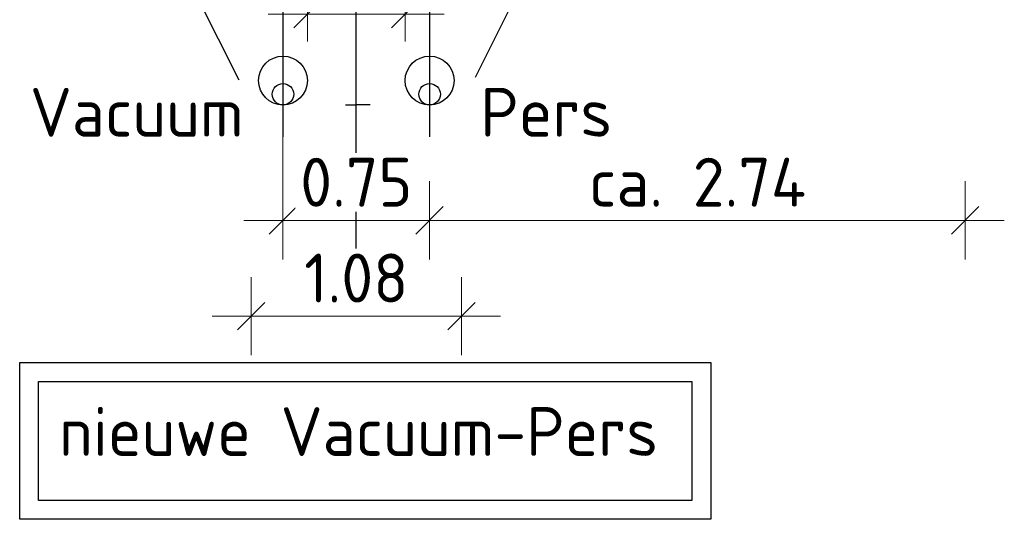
# Model space of a CAD drawing. Header units: metres. Extents: x 149234 to 159511, y 484155 to 486733.
# Tile 43 of 92: x 159161.09 to 159166.13, y 484428.64 to 484431.2. Entities that reach past the tile are written whole.
import ezdxf

# ---------------------------------------------------------------- set-up
doc = ezdxf.new("R2010")
doc.units = ezdxf.units.M
doc.linetypes.add('AM-AS', pattern=[16, 10, -2, 2, -2])
doc.linetypes.add('DASHED2', pattern=[0.375, 0.25, -0.125])
doc.layers.get('0').update_dxf_attribs({"lineweight": 25})
doc.layers.get('Defpoints').update_dxf_attribs({"color": 211, "lineweight": 25})
for name, color, linetype, lineweight in [('N-WE-AM-AS_WEG_GEBIEDSONTSLUITINGSWEG-G', 10, 'AM-AS', 18), ('N-WE-VH-KANTVERHARDING-G', 7, 'Continuous', 30), ('X-XX-AL-LEGENDA-S', 7, 'Continuous', 25), ('X-XX-AL-M', 7, 'Continuous', 18), ('X-XX-AL-T25', 7, 'Continuous', 25)]:
    doc.layers.add(name, color=color, linetype=linetype, lineweight=lineweight)
doc.styles.add('NLCS-ISO-M100-T25', font='NLCS-ISO.ttf')
doc.dimstyles.new('NLCS-M100-T25-SCHRAP-X_L2_H1', dxfattribs={"dimscale": 0.1, "dimtxt": 2.5, "dimasz": 1.4, "dimexe": 2, "dimexo": 2, "dimgap": 0.7, "dimtad": 1, "dimzin": 0, "dimdsep": 46, "dimtxsty": 'NLCS-ISO-M100-T25', "dimblk": 'OBLIQUE', "dimcen": 0, "dimdle": 2, "dimclrd": 256, "dimclre": 256, "dimclrt": 256, "dimadec": 1, "dimazin": 0, "dimtfac": 1, "dimtofl": 0, "dimtmove": 1, "dimatfit": 0, "dimldrblk": 'OBLIQUE', "dimfxl": 2, "dimfxlon": 1, "dimtfill": 1, "dimtfillclr": 254, "dimtolj": 1, "dimtzin": 0, "dimlwd": 18, "dimlwe": 18, "dimarcsym": 0})

# ---------------------------------------------------------------- blocks, each defined once
blk = doc.blocks.new('_Oblique')
at = {"color": 0, "linetype": 'ByBlock', "lineweight": -2}
blk.add_line((-0.5, -0.5), (0.5, 0.5), dxfattribs=at)
blk = doc.blocks.new('*D141')
at = {"layer": 'Defpoints', "color": 0, "transparency": 16777216}
for p in [(159162.5644, 484431.2241), (159162.5644, 484430.8843), (159163.0644, 484430.8843)]:
    blk.add_point(p, dxfattribs=at)
at = {"layer": 'X-XX-AL-M', "linetype": 'Continuous', "lineweight": 18, "transparency": 16777216}
for p, q in [((159162.5644, 484431.0843), (159162.5644, 484431.4241)), ((159163.0644, 484431.0843), (159163.0644, 484431.4241)), ((159163.2644, 484431.2241), (159162.3644, 484431.2241))]:
    blk.add_line(p, q, dxfattribs=at)
at = {"layer": 'X-XX-AL-M', "transparency": 16777216, "insert": (159162.8144, 484431.4191), "char_height": 0.25, "attachment_point": 5, "style": 'NLCS-ISO-M100-T25', "bg_fill": 3, "box_fill_scale": 1.1, "bg_fill_color": 256, "bg_fill_true_color": 13158600, "bg_fill_transparency": 0}
blk.add_mtext('\\A1;0.50', dxfattribs=at)
at = {"layer": 'X-XX-AL-M', "lineweight": 18, "transparency": 16777216, "xscale": 0.14, "yscale": 0.14, "zscale": 0.14, "rotation": 180}
blk.add_blockref('_Oblique', (159162.5644, 484431.2241), dxfattribs=at)
at = {"layer": 'X-XX-AL-M', "lineweight": 18, "transparency": 16777216, "xscale": 0.14, "yscale": 0.14, "zscale": 0.14}
blk.add_blockref('_Oblique', (159163.0644, 484431.2241), dxfattribs=at)
blk = doc.blocks.new('*D142')
at = {"layer": 'Defpoints', "color": 0, "transparency": 16777216}
for p in [(159162.4394, 484430.5963), (159163.1894, 484430.5963), (159162.4394, 484430.1692)]:
    blk.add_point(p, dxfattribs=at)
at = {"layer": 'X-XX-AL-LEGENDA-S', "linetype": 'Continuous', "lineweight": 18, "transparency": 16777216}
for p, q in [((159162.4394, 484430.3692), (159162.4394, 484429.9692)), ((159163.1894, 484430.3692), (159163.1894, 484429.9692)), ((159163.3894, 484430.1692), (159162.2394, 484430.1692))]:
    blk.add_line(p, q, dxfattribs=at)
at = {"layer": 'X-XX-AL-LEGENDA-S', "lineweight": 18, "transparency": 16777216, "xscale": 0.14, "yscale": 0.14, "zscale": 0.14, "rotation": 180}
blk.add_blockref('_Oblique', (159162.4394, 484430.1692), dxfattribs=at)
at = {"layer": 'X-XX-AL-LEGENDA-S', "lineweight": 18, "transparency": 16777216, "xscale": 0.14, "yscale": 0.14, "zscale": 0.14}
blk.add_blockref('_Oblique', (159163.1894, 484430.1692), dxfattribs=at)
at = {"layer": 'X-XX-AL-LEGENDA-S', "transparency": 16777216, "insert": (159162.8144, 484430.3642), "char_height": 0.25, "attachment_point": 5, "style": 'NLCS-ISO-M100-T25', "bg_fill": 3, "box_fill_scale": 1.1, "bg_fill_color": 256, "bg_fill_true_color": 13158600, "bg_fill_transparency": 0}
blk.add_mtext('\\A1;0.75', dxfattribs=at)
blk = doc.blocks.new('*D168')
at = {"layer": 'Defpoints', "color": 0, "transparency": 16777216}
for p in [(159162.2769, 484430.7593), (159163.3519, 484430.7593), (159163.3519, 484429.679)]:
    blk.add_point(p, dxfattribs=at)
at = {"layer": 'X-XX-AL-M', "linetype": 'Continuous', "lineweight": 18, "transparency": 16777216}
for p, q in [((159162.2769, 484429.879), (159162.2769, 484429.479)), ((159163.3519, 484429.879), (159163.3519, 484429.479)), ((159162.0769, 484429.679), (159163.5519, 484429.679))]:
    blk.add_line(p, q, dxfattribs=at)
at = {"layer": 'X-XX-AL-M', "lineweight": 18, "transparency": 16777216, "xscale": 0.14, "yscale": 0.14, "zscale": 0.14, "rotation": 180}
blk.add_blockref('_Oblique', (159162.2769, 484429.679), dxfattribs=at)
at = {"layer": 'X-XX-AL-M', "lineweight": 18, "transparency": 16777216, "xscale": 0.14, "yscale": 0.14, "zscale": 0.14}
blk.add_blockref('_Oblique', (159163.3519, 484429.679), dxfattribs=at)
at = {"layer": 'X-XX-AL-M', "transparency": 16777216, "insert": (159162.8144, 484429.874), "char_height": 0.25, "attachment_point": 5, "style": 'NLCS-ISO-M100-T25', "bg_fill": 3, "box_fill_scale": 1.1, "bg_fill_color": 256, "bg_fill_true_color": 13158600, "bg_fill_transparency": 0}
blk.add_mtext('\\A1;1.08', dxfattribs=at)
blk = doc.blocks.new('*D169')
at = {"layer": 'Defpoints', "color": 0, "transparency": 16777216}
for p in [(159161.3694, 484433.1682), (159161.3694, 484431.2023), (159162.4394, 484430.5963)]:
    blk.add_point(p, dxfattribs=at)
at = {"layer": 'X-XX-AL-LEGENDA-S', "linetype": 'Continuous', "lineweight": 18, "transparency": 16777216}
for p, q in [((159161.3694, 484432.9682), (159161.3694, 484433.3682)), ((159162.4394, 484432.9682), (159162.4394, 484433.3682)), ((159162.6394, 484433.1682), (159161.1694, 484433.1682))]:
    blk.add_line(p, q, dxfattribs=at)
at = {"layer": 'X-XX-AL-LEGENDA-S', "transparency": 16777216, "insert": (159161.7594, 484433.3632), "char_height": 0.25, "attachment_point": 5, "style": 'NLCS-ISO-M100-T25', "bg_fill": 3, "box_fill_scale": 1.1, "bg_fill_color": 256, "bg_fill_true_color": 13158600, "bg_fill_transparency": 0}
blk.add_mtext('\\A1;ca.1.07', dxfattribs=at)
at = {"layer": 'X-XX-AL-LEGENDA-S', "lineweight": 18, "transparency": 16777216, "xscale": 0.14, "yscale": 0.14, "zscale": 0.14, "rotation": 180}
blk.add_blockref('_Oblique', (159161.3694, 484433.1682), dxfattribs=at)
at = {"layer": 'X-XX-AL-LEGENDA-S', "lineweight": 18, "transparency": 16777216, "xscale": 0.14, "yscale": 0.14, "zscale": 0.14}
blk.add_blockref('_Oblique', (159162.4394, 484433.1682), dxfattribs=at)
blk = doc.blocks.new('*D170')
at = {"layer": 'Defpoints', "color": 0, "transparency": 16777216}
for p in [(159165.9294, 484431.2765), (159163.1894, 484430.5963), (159165.9294, 484430.1692)]:
    blk.add_point(p, dxfattribs=at)
at = {"layer": 'X-XX-AL-LEGENDA-S', "linetype": 'Continuous', "lineweight": 18, "transparency": 16777216}
for p, q in [((159163.1894, 484430.3692), (159163.1894, 484429.9692)), ((159165.9294, 484430.3692), (159165.9294, 484429.9692)), ((159162.9894, 484430.1692), (159166.1294, 484430.1692))]:
    blk.add_line(p, q, dxfattribs=at)
at = {"layer": 'X-XX-AL-LEGENDA-S', "lineweight": 18, "transparency": 16777216, "xscale": 0.14, "yscale": 0.14, "zscale": 0.14, "rotation": 180}
blk.add_blockref('_Oblique', (159163.1894, 484430.1692), dxfattribs=at)
at = {"layer": 'X-XX-AL-LEGENDA-S', "lineweight": 18, "transparency": 16777216, "xscale": 0.14, "yscale": 0.14, "zscale": 0.14}
blk.add_blockref('_Oblique', (159165.9294, 484430.1692), dxfattribs=at)
at = {"layer": 'X-XX-AL-LEGENDA-S', "transparency": 16777216, "insert": (159164.5594, 484430.3642), "char_height": 0.25, "attachment_point": 5, "style": 'NLCS-ISO-M100-T25', "bg_fill": 3, "box_fill_scale": 1.1, "bg_fill_color": 256, "bg_fill_true_color": 13158600, "bg_fill_transparency": 0}
blk.add_mtext('\\A1;ca. 2.74', dxfattribs=at)
blk = doc.blocks.new('*D172')
at = {"layer": 'Defpoints', "color": 0, "transparency": 16777216}
for p in [(159165.9294, 484433.1682), (159165.9294, 484431.0587), (159162.4394, 484430.5963)]:
    blk.add_point(p, dxfattribs=at)
at = {"layer": 'X-XX-AL-LEGENDA-S', "linetype": 'Continuous', "lineweight": 18, "transparency": 16777216}
for p, q in [((159162.4394, 484432.9682), (159162.4394, 484433.3682)), ((159165.9294, 484432.9682), (159165.9294, 484433.3682)), ((159162.2394, 484433.1682), (159166.1294, 484433.1682))]:
    blk.add_line(p, q, dxfattribs=at)
at = {"layer": 'X-XX-AL-LEGENDA-S', "lineweight": 18, "transparency": 16777216, "xscale": 0.14, "yscale": 0.14, "zscale": 0.14, "rotation": 180}
blk.add_blockref('_Oblique', (159162.4394, 484433.1682), dxfattribs=at)
at = {"layer": 'X-XX-AL-LEGENDA-S', "lineweight": 18, "transparency": 16777216, "xscale": 0.14, "yscale": 0.14, "zscale": 0.14}
blk.add_blockref('_Oblique', (159165.9294, 484433.1682), dxfattribs=at)
at = {"layer": 'X-XX-AL-LEGENDA-S', "transparency": 16777216, "insert": (159164.1844, 484433.3632), "char_height": 0.25, "attachment_point": 5, "style": 'NLCS-ISO-M100-T25', "bg_fill": 3, "box_fill_scale": 1.1, "bg_fill_color": 256, "bg_fill_true_color": 13158600, "bg_fill_transparency": 0}
blk.add_mtext('\\A1;ca. 3.49', dxfattribs=at)

msp = doc.modelspace()

# ---------------------------------------------------------------- linework, layer by layer
at = {"linetype": 'DASHED2', "ltscale": 5, "flags": 128}
for points in [[(159161.6538, 484432.0055), (159162.2769, 484430.7593), (159162.8144, 484430.7593)], [(159163.9816, 484432.0189), (159163.3519, 484430.7593), (159162.8144, 484430.7593)]]:
    msp.add_lwpolyline(points, dxfattribs=at)
at = {"layer": 'Defpoints', "color": 215, "true_color": 0xa953a0}
for p, q in [((159162.8144, 484429.8765), (159162.8144, 484433.1632)), ((159162.4394, 484432.2831), (159162.4394, 484430.5963)), ((159163.1894, 484432.2831), (159163.1894, 484430.5963))]:
    msp.add_line(p, q, dxfattribs=at)
at = {"layer": 'N-WE-AM-AS_WEG_GEBIEDSONTSLUITINGSWEG-G'}
msp.add_line((159162.4394, 484437.5882), (159162.4394, 484429.9923), dxfattribs=at)
at = {"layer": 'N-WE-VH-KANTVERHARDING-G'}
for centre in [(159162.4394, 484430.8843), (159163.1894, 484430.8843)]:
    msp.add_circle(centre, 0.125, dxfattribs=at)
at = {"layer": 'X-XX-AL-T25'}
for points in [[(159161.0925, 484429.4415), (159164.6277, 484429.4415), (159164.6277, 484428.6396), (159161.0925, 484428.6396)], [(159161.1895, 484429.3445), (159164.5307, 484429.3445), (159164.5307, 484428.7367), (159161.1895, 484428.7367)]]:
    msp.add_lwpolyline(points, close=True, dxfattribs=at)
at = {"layer": 'X-XX-AL-T25', "color": 217, "lineweight": 30, "true_color": 0x93278f}
for centre in [(159162.4394, 484430.8143), (159163.1894, 484430.8143)]:
    msp.add_circle(centre, 0.055, dxfattribs=at)

# ---------------------------------------------------------------- texts
at = {"layer": 'X-XX-AL-T25', "style": 'NLCS-ISO-M100-T25'}
for s, p in [('Vacuum', (159161.1449, 484430.5971)), ('Pers', (159163.4486, 484430.5971))]:
    msp.add_text(s, height=0.25, dxfattribs=at).set_placement(p)
at = {"layer": 'X-XX-AL-T25', "insert": (159161.2947, 484429.6304), "char_height": 0.25, "attachment_point": 1, "style": 'NLCS-ISO-M100-T25'}
msp.add_mtext_dynamic_manual_height_columns('\\Pnieuwe Vacuum-Pers', width=4.398208, gutter_width=1.25, heights=[0], dxfattribs=at)

# ---------------------------------------------------------------- next in the draw order: dimensions: what is measured, and where the dimension line sits
at = {"layer": 'X-XX-AL-LEGENDA-S'}
dim = msp.add_linear_dim(base=(159162.4394, 484430.1692), p1=(159163.1894, 484430.5963), p2=(159162.4394, 484430.5963), angle=180, dimstyle='NLCS-M100-T25-SCHRAP-X_L2_H1', dxfattribs=at)
dim.commit()
dim.dimension.update_dxf_attribs({"geometry": '*D142', "text_midpoint": (159162.8144, 484430.3642)})

# ---------------------------------------------------------------- next in the draw order: dimensions: what is measured, and where the dimension line sits
dim = msp.add_linear_dim(base=(159161.3694, 484433.1682), p1=(159162.4394, 484430.5963), p2=(159161.3694, 484431.2023), angle=180, text='ca.<>', dimstyle='NLCS-M100-T25-SCHRAP-X_L2_H1', dxfattribs=at)
dim.commit()
dim.dimension.update_dxf_attribs({"geometry": '*D169', "text_midpoint": (159161.7594, 484433.1682), "dimtype": 160})
dim = msp.add_linear_dim(base=(159165.9294, 484430.1692), p1=(159163.1894, 484430.5963), p2=(159165.9294, 484431.2765), angle=180, text='ca. <>', dimstyle='NLCS-M100-T25-SCHRAP-X_L2_H1', dxfattribs=at)
dim.commit()
dim.dimension.update_dxf_attribs({"geometry": '*D170', "text_midpoint": (159164.5594, 484430.3642)})

# ---------------------------------------------------------------- next in the draw order: dimensions: what is measured, and where the dimension line sits
dim = msp.add_linear_dim(base=(159165.9294, 484433.1682), p1=(159162.4394, 484430.5963), p2=(159165.9294, 484431.0587), angle=180, text='ca. <>', dimstyle='NLCS-M100-T25-SCHRAP-X_L2_H1', dxfattribs=at)
dim.commit()
dim.dimension.update_dxf_attribs({"geometry": '*D172', "text_midpoint": (159164.1844, 484433.3632)})

# ---------------------------------------------------------------- next in the draw order: dimensions: what is measured, and where the dimension line sits
at = {"layer": 'X-XX-AL-M'}
dim = msp.add_linear_dim(base=(159162.5644, 484431.2241), p1=(159163.0644, 484430.8843), p2=(159162.5644, 484430.8843), angle=180, dimstyle='NLCS-M100-T25-SCHRAP-X_L2_H1', dxfattribs=at)
dim.commit()
dim.dimension.update_dxf_attribs({"geometry": '*D141', "text_midpoint": (159162.8144, 484431.2241), "dimtype": 160})
dim = msp.add_linear_dim(base=(159163.3518584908, 484429.6789836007), p1=(159162.2768584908, 484430.7593473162), p2=(159163.3518584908, 484430.7593473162), dimstyle='NLCS-M100-T25-SCHRAP-X_L2_H1', dxfattribs=at)
dim.commit()
dim.dimension.update_dxf_attribs({"geometry": '*D168', "text_midpoint": (159162.8143584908, 484429.8739836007)})

doc.saveas('drawing.dxf')
